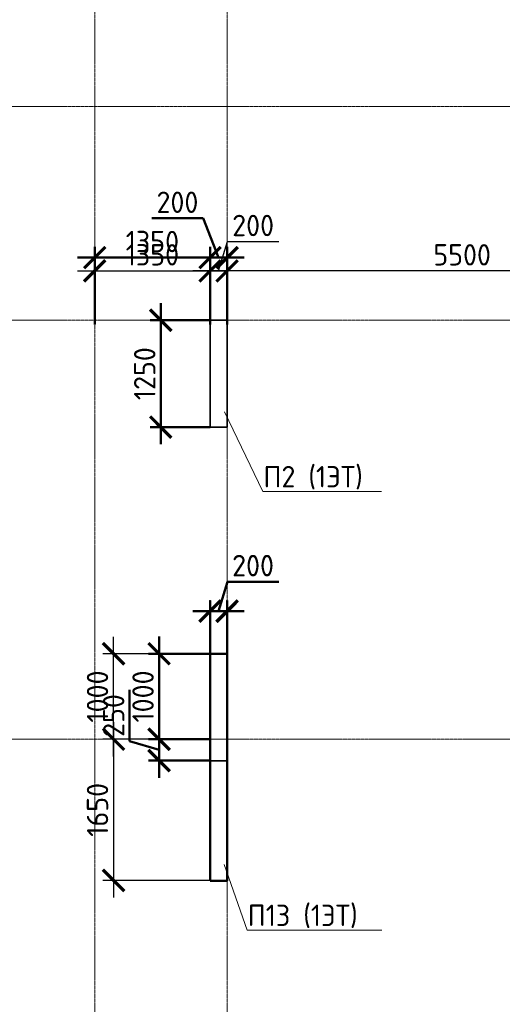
# Model space of a CAD drawing. Header units: millimetres. Extents: x 263826 to 1718326, y -423071 to 70137.
# Tile 159 of 256: x 374316 to 379964, y -80645 to -69132. Entities that reach past the tile are written whole.
import ezdxf
from ezdxf import colors
from ezdxf.entities.mleader import LeaderData, LeaderLine
from ezdxf.math import Vec2, Vec3

# ---------------------------------------------------------------- set-up
doc = ezdxf.new("R2010")
doc.units = ezdxf.units.MM
doc.linetypes.add('______5', pattern=[1100, 800, -100, 100, -100])
doc.linetypes.add('осевая', pattern=[50.8, 31.75, -6.35, 6.35, -6.35])
doc.layers.add('Колонна_ бетон', color=7, linetype='Continuous', lineweight=50, true_color=0xb4b496)
for name, color, linetype, lineweight in [('Конструкции 0.5', 5, 'Continuous', 50), ('Надписи', 200, 'Continuous', 18), ('Оси', 40, '______5', 18), ('подоснова', 151, 'Continuous', 5), ('РАЗМЕРЫ', 1, 'Continuous', 9), ('Узлы', 7, 'Continuous', 0)]:
    doc.layers.add(name, color=color, linetype=linetype, lineweight=lineweight)
doc.styles.add('GOST-2.304_Type-B', font='GOST_Common.ttf')
doc.dimstyles.new('СПДС', dxfattribs={"dimscale": 100, "dimtxt": 2.5, "dimasz": 2.5, "dimexe": 1.25, "dimexo": 0, "dimtad": 1, "dimdec": 0, "dimtxsty": 'GOST-2.304_Type-B', "dimblk": 'ARCHTICK', "dimcen": 2.5, "dimdle": 2, "dimadec": 0, "dimazin": 2, "dimtfac": 0.75, "dimtdec": 0, "dimtmove": 1, "dimatfit": 3, "dimfxl": 1, "dimtolj": 1, "dimarcsym": 1})

# ---------------------------------------------------------------- blocks, each defined once
blk = doc.blocks.new('_ArchTick')
at = {"color": 0, "linetype": 'ByBlock', "const_width": 0.15}
blk.add_lwpolyline([(-0.5, -0.5), (0.5, 0.5)], dxfattribs=at)
blk = doc.blocks.new('*D3064')
at = {"layer": 'DEFPOINTS', "color": 0, "transparency": 16777216}
for p in [(376544, -76045), (376544, -76816), (376744, -76816)]:
    blk.add_point(p, dxfattribs=at)
at = {"layer": 'РАЗМЕРЫ', "color": 0, "lineweight": -2, "transparency": 16777216}
for p, q in [((376644, -76045), (376747, -75701)), ((376747, -75701), (377347, -75701)), ((376544, -76816), (376544, -75920)), ((376744, -76816), (376744, -75920)), ((376944, -76045), (376344, -76045))]:
    blk.add_line(p, q, dxfattribs=at)
at = {"layer": 'РАЗМЕРЫ', "color": 0, "lineweight": -2, "transparency": 16777216, "xscale": 250, "yscale": 250, "zscale": 250, "rotation": 180}
blk.add_blockref('_ArchTick', (376544, -76045), dxfattribs=at)
at = {"layer": 'РАЗМЕРЫ', "color": 0, "lineweight": -2, "transparency": 16777216, "xscale": 250, "yscale": 250, "zscale": 250}
blk.add_blockref('_ArchTick', (376744, -76045), dxfattribs=at)
at = {"layer": 'РАЗМЕРЫ', "color": 0, "lineweight": 0, "transparency": 16777216, "insert": (377047, -75514), "char_height": 250, "attachment_point": 5, "style": 'GOST-2.304_Type-B'}
blk.add_mtext('\\A1;200', dxfattribs=at)
blk = doc.blocks.new('*D3085')
at = {"layer": 'DEFPOINTS', "color": 0, "transparency": 16777216}
for p in [(375415, -76546), (376645, -76546), (376170, -77546)]:
    blk.add_point(p, dxfattribs=at)
at = {"layer": 'РАЗМЕРЫ', "color": 0, "lineweight": -2, "transparency": 16777216}
for p, q in [((375415, -77746), (375415, -76346)), ((376645, -76546), (375290, -76546)), ((376170, -77546), (375290, -77546))]:
    blk.add_line(p, q, dxfattribs=at)
at = {"layer": 'РАЗМЕРЫ', "color": 0, "lineweight": -2, "transparency": 16777216, "xscale": 250, "yscale": 250, "zscale": 250}
for p, rotation in [((375415, -76546), 90), ((375415, -77546), 270)]:
    blk.add_blockref('_ArchTick', p, dxfattribs=dict(at, rotation=rotation))
at = {"layer": 'РАЗМЕРЫ', "color": 0, "lineweight": 0, "transparency": 16777216, "insert": (375227, -77046), "char_height": 250, "attachment_point": 5, "rotation": 90, "style": 'GOST-2.304_Type-B'}
blk.add_mtext('\\A1;1000', dxfattribs=at)
blk = doc.blocks.new('*D3086')
at = {"layer": 'DEFPOINTS', "color": 0, "transparency": 16777216}
for p in [(376170, -77546, 3100), (375415, -79196), (376544, -79196, 3100)]:
    blk.add_point(p, dxfattribs=at)
at = {"layer": 'РАЗМЕРЫ', "color": 0, "lineweight": -2, "transparency": 16777216}
for p, q in [((375415, -77346), (375415, -79396)), ((376170, -77546), (375290, -77546)), ((376544, -79196), (375290, -79196))]:
    blk.add_line(p, q, dxfattribs=at)
at = {"layer": 'РАЗМЕРЫ', "color": 0, "lineweight": -2, "transparency": 16777216, "xscale": 250, "yscale": 250, "zscale": 250}
for p, rotation in [((375415, -77546), 90), ((375415, -79196), 270)]:
    blk.add_blockref('_ArchTick', p, dxfattribs=dict(at, rotation=rotation))
at = {"layer": 'РАЗМЕРЫ', "color": 0, "lineweight": 0, "transparency": 16777216, "insert": (375227, -78371), "char_height": 250, "attachment_point": 5, "rotation": 90, "style": 'GOST-2.304_Type-B'}
blk.add_mtext('\\A1;1650', dxfattribs=at)
blk = doc.blocks.new('*D3104')
at = {"layer": 'DEFPOINTS', "color": 0, "transparency": 16777216}
for p in [(376544, -72069), (375194, -72696), (376544, -72696, -360)]:
    blk.add_point(p, dxfattribs=at)
at = {"layer": 'РАЗМЕРЫ', "color": 0, "lineweight": -2, "transparency": 16777216}
for p, q in [((375194, -72696), (375194, -71944)), ((376544, -72696), (376544, -71944)), ((374994, -72069), (376744, -72069))]:
    blk.add_line(p, q, dxfattribs=at)
at = {"layer": 'РАЗМЕРЫ', "color": 0, "lineweight": -2, "transparency": 16777216, "xscale": 250, "yscale": 250, "zscale": 250, "rotation": 180}
blk.add_blockref('_ArchTick', (375194, -72069), dxfattribs=at)
at = {"layer": 'РАЗМЕРЫ', "color": 0, "lineweight": -2, "transparency": 16777216, "xscale": 250, "yscale": 250, "zscale": 250}
blk.add_blockref('_ArchTick', (376544, -72069), dxfattribs=at)
at = {"layer": 'РАЗМЕРЫ', "color": 0, "lineweight": 0, "transparency": 16777216, "insert": (375869, -71881), "char_height": 250, "attachment_point": 5, "style": 'GOST-2.304_Type-B'}
blk.add_mtext('\\A1;1350', dxfattribs=at)
blk = doc.blocks.new('*D3105')
at = {"layer": 'DEFPOINTS', "color": 0, "transparency": 16777216}
for p in [(376544, -72646), (375967, -73896), (376544, -73896)]:
    blk.add_point(p, dxfattribs=at)
at = {"layer": 'РАЗМЕРЫ', "color": 0, "lineweight": -2, "transparency": 16777216}
for p, q in [((375967, -72446), (375967, -74096)), ((376544, -72646), (375842, -72646)), ((376544, -73896), (375842, -73896))]:
    blk.add_line(p, q, dxfattribs=at)
at = {"layer": 'РАЗМЕРЫ', "color": 0, "lineweight": -2, "transparency": 16777216, "xscale": 250, "yscale": 250, "zscale": 250}
for p, rotation in [((375967, -72646), 90), ((375967, -73896), 270)]:
    blk.add_blockref('_ArchTick', p, dxfattribs=dict(at, rotation=rotation))
at = {"layer": 'РАЗМЕРЫ', "color": 0, "lineweight": 0, "transparency": 16777216, "insert": (375780, -73271), "char_height": 250, "attachment_point": 5, "rotation": 90, "style": 'GOST-2.304_Type-B'}
blk.add_mtext('\\A1;1250', dxfattribs=at)
blk = doc.blocks.new('_None')
blk = doc.blocks.new('*D3231')
at = {"layer": 'DEFPOINTS', "color": 0, "lineweight": 0, "transparency": 16777216}
for p in [(376744, -72069), (382244, -72396, 3300), (376744, -72507, 3100)]:
    blk.add_point(p, dxfattribs=at)
at = {"layer": 'РАЗМЕРЫ', "color": 0, "lineweight": -2, "transparency": 16777216}
for p, q in [((376744, -72507), (376744, -71944)), ((382244, -72396), (382244, -71944)), ((382444, -72069), (376544, -72069))]:
    blk.add_line(p, q, dxfattribs=at)
at = {"layer": 'РАЗМЕРЫ', "color": 0, "lineweight": -2, "transparency": 16777216, "xscale": 250, "yscale": 250, "zscale": 250, "rotation": 180}
blk.add_blockref('_ArchTick', (376744, -72069), dxfattribs=at)
at = {"layer": 'РАЗМЕРЫ', "color": 0, "lineweight": -2, "transparency": 16777216, "xscale": 250, "yscale": 250, "zscale": 250}
blk.add_blockref('_ArchTick', (382244, -72069), dxfattribs=at)
at = {"layer": 'РАЗМЕРЫ', "color": 0, "lineweight": 0, "transparency": 16777216, "insert": (379494, -71881), "char_height": 250, "attachment_point": 5, "style": 'GOST-2.304_Type-B'}
blk.add_mtext('\\A1;5500', dxfattribs=at)
blk = doc.blocks.new('*D3232')
at = {"layer": 'DEFPOINTS', "color": 0, "lineweight": 0, "transparency": 16777216}
for p in [(376544, -72069), (376544, -72503, 3300), (376744, -72507, 3100)]:
    blk.add_point(p, dxfattribs=at)
at = {"layer": 'РАЗМЕРЫ', "color": 0, "lineweight": -2, "transparency": 16777216}
for p, q in [((376644, -72069), (376748, -71725)), ((376748, -71725), (377348, -71725)), ((376544, -72503), (376544, -71944)), ((376744, -72507), (376744, -71944)), ((376944, -72069), (376344, -72069))]:
    blk.add_line(p, q, dxfattribs=at)
at = {"layer": 'РАЗМЕРЫ', "color": 0, "lineweight": -2, "transparency": 16777216, "xscale": 250, "yscale": 250, "zscale": 250, "rotation": 180}
blk.add_blockref('_ArchTick', (376544, -72069), dxfattribs=at)
at = {"layer": 'РАЗМЕРЫ', "color": 0, "lineweight": -2, "transparency": 16777216, "xscale": 250, "yscale": 250, "zscale": 250}
blk.add_blockref('_ArchTick', (376744, -72069), dxfattribs=at)
at = {"layer": 'РАЗМЕРЫ', "color": 0, "lineweight": 0, "transparency": 16777216, "insert": (377048, -71538), "char_height": 250, "attachment_point": 5, "style": 'GOST-2.304_Type-B'}
blk.add_mtext('\\A1;200', dxfattribs=at)
blk = doc.blocks.new('*D3274')
at = {"layer": 'DEFPOINTS', "color": 0, "transparency": 16777216}
for p in [(384460, -195198), (383110, -195980), (384460, -195980, -360)]:
    blk.add_point(p, dxfattribs=at)
at = {"layer": 'РАЗМЕРЫ', "color": 0, "lineweight": -2, "transparency": 16777216}
for p, q in [((383110, -195980), (383110, -195073)), ((384460, -195980), (384460, -195073)), ((382910, -195198), (384660, -195198))]:
    blk.add_line(p, q, dxfattribs=at)
at = {"layer": 'РАЗМЕРЫ', "color": 0, "lineweight": -2, "transparency": 16777216, "xscale": 250, "yscale": 250, "zscale": 250, "rotation": 180}
blk.add_blockref('_ArchTick', (383110, -195198), dxfattribs=at)
at = {"layer": 'РАЗМЕРЫ', "color": 0, "lineweight": -2, "transparency": 16777216, "xscale": 250, "yscale": 250, "zscale": 250}
blk.add_blockref('_ArchTick', (384460, -195198), dxfattribs=at)
at = {"layer": 'РАЗМЕРЫ', "color": 0, "lineweight": 0, "transparency": 16777216, "insert": (383785, -195010), "char_height": 250, "attachment_point": 5, "style": 'GOST-2.304_Type-B'}
blk.add_mtext('\\A1;1350', dxfattribs=at)
blk = doc.blocks.new('*D3275')
at = {"layer": 'DEFPOINTS', "color": 0, "transparency": 16777216}
for p in [(384460, -195930), (383883, -197180), (384460, -197180)]:
    blk.add_point(p, dxfattribs=at)
at = {"layer": 'РАЗМЕРЫ', "color": 0, "lineweight": -2, "transparency": 16777216}
for p, q in [((383883, -195730), (383883, -197380)), ((384460, -195930), (383758, -195930)), ((384460, -197180), (383758, -197180))]:
    blk.add_line(p, q, dxfattribs=at)
at = {"layer": 'РАЗМЕРЫ', "color": 0, "lineweight": -2, "transparency": 16777216, "xscale": 250, "yscale": 250, "zscale": 250}
for p, rotation in [((383883, -195930), 90), ((383883, -197180), 270)]:
    blk.add_blockref('_ArchTick', p, dxfattribs=dict(at, rotation=rotation))
at = {"layer": 'РАЗМЕРЫ', "color": 0, "lineweight": 0, "transparency": 16777216, "insert": (383695, -196555), "char_height": 250, "attachment_point": 5, "rotation": 90, "style": 'GOST-2.304_Type-B'}
blk.add_mtext('\\A1;1250', dxfattribs=at)
blk = doc.blocks.new('*D3276')
at = {"layer": 'DEFPOINTS', "color": 0, "transparency": 16777216}
for p in [(384660, -195198), (384460, -195770), (384660, -195980)]:
    blk.add_point(p, dxfattribs=at)
at = {"layer": 'РАЗМЕРЫ', "color": 0, "lineweight": -2, "transparency": 16777216}
for p, q in [((384378, -194738), (383778, -194738)), ((384560, -195198), (384378, -194738)), ((384460, -195770), (384460, -195073)), ((384660, -195980), (384660, -195073)), ((384260, -195198), (384860, -195198))]:
    blk.add_line(p, q, dxfattribs=at)
at = {"layer": 'РАЗМЕРЫ', "color": 0, "lineweight": -2, "transparency": 16777216, "xscale": 250, "yscale": 250, "zscale": 250, "rotation": 180}
blk.add_blockref('_ArchTick', (384460, -195198), dxfattribs=at)
at = {"layer": 'РАЗМЕРЫ', "color": 0, "lineweight": -2, "transparency": 16777216, "xscale": 250, "yscale": 250, "zscale": 250}
blk.add_blockref('_ArchTick', (384660, -195198), dxfattribs=at)
at = {"layer": 'РАЗМЕРЫ', "color": 0, "lineweight": 0, "transparency": 16777216, "insert": (384078, -194551), "char_height": 250, "attachment_point": 5, "style": 'GOST-2.304_Type-B'}
blk.add_mtext('\\A1;200', dxfattribs=at)
blk = doc.blocks.new('*D3298')
at = {"layer": 'DEFPOINTS', "color": 0, "transparency": 16777216}
for p in [(384460, -199333), (384460, -199880, -360), (384660, -199880, -360)]:
    blk.add_point(p, dxfattribs=at)
at = {"layer": 'РАЗМЕРЫ', "color": 0, "lineweight": -2, "transparency": 16777216}
for p, q in [((384560, -199333), (384663, -198989)), ((384663, -198989), (385263, -198989)), ((384460, -199880), (384460, -199208)), ((384660, -199880), (384660, -199208)), ((384860, -199333), (384260, -199333))]:
    blk.add_line(p, q, dxfattribs=at)
at = {"layer": 'РАЗМЕРЫ', "color": 0, "lineweight": -2, "transparency": 16777216, "xscale": 250, "yscale": 250, "zscale": 250, "rotation": 180}
blk.add_blockref('_ArchTick', (384460, -199333), dxfattribs=at)
at = {"layer": 'РАЗМЕРЫ', "color": 0, "lineweight": -2, "transparency": 16777216, "xscale": 250, "yscale": 250, "zscale": 250}
blk.add_blockref('_ArchTick', (384660, -199333), dxfattribs=at)
at = {"layer": 'РАЗМЕРЫ', "color": 0, "lineweight": 0, "transparency": 16777216, "insert": (384963, -198801), "char_height": 250, "attachment_point": 5, "style": 'GOST-2.304_Type-B'}
blk.add_mtext('\\A1;200', dxfattribs=at)
blk = doc.blocks.new('*D3361')
at = {"layer": 'DEFPOINTS', "color": 0, "transparency": 16777216}
for p in [(384460, -199830, -200), (383863, -200830), (384460, -200830, -560)]:
    blk.add_point(p, dxfattribs=at)
at = {"layer": 'РАЗМЕРЫ', "color": 0, "lineweight": -2, "transparency": 16777216}
for p, q in [((383863, -199630), (383863, -201030)), ((384460, -199830), (383738, -199830)), ((384460, -200830), (383738, -200830))]:
    blk.add_line(p, q, dxfattribs=at)
at = {"layer": 'РАЗМЕРЫ', "color": 0, "lineweight": -2, "transparency": 16777216, "xscale": 250, "yscale": 250, "zscale": 250}
for p, rotation in [((383863, -199830), 90), ((383863, -200830), 270)]:
    blk.add_blockref('_ArchTick', p, dxfattribs=dict(at, rotation=rotation))
at = {"layer": 'РАЗМЕРЫ', "color": 0, "lineweight": 0, "transparency": 16777216, "insert": (383676, -200330), "char_height": 250, "attachment_point": 5, "rotation": 90, "style": 'GOST-2.304_Type-B'}
blk.add_mtext('\\A1;1000', dxfattribs=at)
blk = doc.blocks.new('*D3362')
at = {"layer": 'DEFPOINTS', "color": 0, "transparency": 16777216}
for p in [(384388, -200830), (383863, -201080), (384460, -201080, -200)]:
    blk.add_point(p, dxfattribs=at)
at = {"layer": 'РАЗМЕРЫ', "color": 0, "lineweight": -2, "transparency": 16777216}
for p, q in [((383519, -200852), (383519, -200252)), ((383863, -200630), (383863, -201280)), ((383863, -200955), (383519, -200852)), ((384388, -200830), (383738, -200830)), ((384460, -201080), (383738, -201080))]:
    blk.add_line(p, q, dxfattribs=at)
at = {"layer": 'РАЗМЕРЫ', "color": 0, "lineweight": -2, "transparency": 16777216, "xscale": 250, "yscale": 250, "zscale": 250}
for p, rotation in [((383863, -200830), 90), ((383863, -201080), 270)]:
    blk.add_blockref('_ArchTick', p, dxfattribs=dict(at, rotation=rotation))
at = {"layer": 'РАЗМЕРЫ', "color": 0, "lineweight": 0, "transparency": 16777216, "insert": (383332, -200552), "char_height": 250, "attachment_point": 5, "rotation": 90, "style": 'GOST-2.304_Type-B'}
blk.add_mtext('\\A1;250', dxfattribs=at)
blk = doc.blocks.new('оси2')
at = {"layer": 'Оси', "color": 16, "linetype": 'осевая', "lineweight": 0, "ltscale": 0.5, "transparency": 33554687}
for p, q in [((1003495.5, 5465.4), (1003495.5, -20739.3)), ((1005045.5, 5465.4), (1005045.5, -20739.3)), ((979200, -7292.9), (1032582.1, -7292.9)), ((979200, -9792.9), (1032582.1, -9792.9)), ((979200, -14692.9), (1032582.1, -14692.9))]:
    blk.add_line(p, q, dxfattribs=at)
blk = doc.blocks.new('51151')
at = {"layer": 'Колонна_ бетон', "color": 180, "linetype": 'Continuous', "lineweight": 35, "transparency": 33554687}
for p, q in [((384660, -195930.5, 360), (384460, -195930.5, 360)), ((384460, -195930.5, 360), (384460, -197180.5, 360)), ((384660, -195930.5, 360), (384660, -197180.5, 360)), ((384460, -197180.5, 360), (384660, -197180.5, 360)), ((384460, -199830.5, 360), (384460, -201080.5, 360)), ((384460, -199830.5, 360), (384660, -199830.5, 360)), ((384660, -201080.5, 360), (384660, -199830.5, 360)), ((384660, -201080.5, 360), (384460, -201080.5, 360))]:
    blk.add_line(p, q, dxfattribs=at)
at = {"layer": 'РАЗМЕРЫ'}
blk.add_blockref('оси2', (-620385.4, -186137.6, -560), dxfattribs=at)
at = {"layer": 'РАЗМЕРЫ', "color": 146, "lineweight": 0}
dim = blk.add_linear_dim(base=(384660.1, -195197.6, 560), p1=(384460.1, -195769.6, 560), p2=(384660.1, -195980.5, 560), dimstyle='СПДС', override={"dimtofl": 0}, dxfattribs=at)
dim.commit()
dim.dimension.update_dxf_attribs({"geometry": '*D3276', "text_midpoint": (384315.2, -194738.1, 560), "dimtype": 128})
for base, p1, p2, picture, middle in [((384460.1, -195197.6, 560), (383110, -195980.5, 560), (384460.1, -195980.5, 200), '*D3274', (383785.1, -195010.1, 560)), ((384460, -199332.6, 560), (384659.8, -199880.5, 200), (384460, -199880.5, 200), '*D3298', (384725.5, -198801.4, 560))]:
    dim = blk.add_linear_dim(base=base, p1=p1, p2=p2, dimstyle='СПДС', override={"dimtofl": 0}, dxfattribs=at)
    dim.commit()
    dim.dimension.update_dxf_attribs({"geometry": picture, "text_midpoint": middle})
for base, p1, p2, picture, middle in [((383882.7, -197180.5), (384460.1, -195930.5), (384460.1, -197180.5), '*D3275', (383695.2, -196555.5)), ((383863.2, -200830.5, 560), (384460.1, -199830.5, 360), (384460.1, -200830.5), '*D3361', (383675.7, -200330.5, 560)), ((383863.2, -201080.5, 560), (384388.2, -200830.5, 560), (384460, -201080.5, 360), '*D3362', (383332, -200789.8, 560))]:
    dim = blk.add_linear_dim(base=base, p1=p1, p2=p2, angle=90, dimstyle='СПДС', override={"dimtofl": 0}, dxfattribs=at)
    dim.commit()
    dim.dimension.update_dxf_attribs({"geometry": picture, "text_midpoint": middle})
at = {"layer": 'Надписи', "color": 4, "ltscale": 0.3}
ml = blk.add_multileader_mtext('Standard', dxfattribs=at)
ml.set_content('П2 (2-5ЭТ)', color=4, style='GOST-2.304_Type-B')
ml.set_leader_properties(color=256, linetype='ByLayer', lineweight=15)
ml.set_arrow_properties(name='NONE')
ml.build(insert=Vec2(0, 0))
ml.multileader.update_dxf_attribs({"text_left_attachment_type": 6, "text_right_attachment_type": 6, "dogleg_length": 0.1, "arrow_head_size": 18})
ctx = ml.context
ctx.base_point, ctx.char_height, ctx.arrow_head_size, ctx.landing_gap_size, ctx.plane_origin = Vec3(384834.7, -197753, 360), 250, 18, 20, Vec3(380822.9, -197165.6, 360)
ctx.left_attachment, ctx.right_attachment, ctx.text_align_type = 6, 6, 1
notes = []
notes.append((ctx, [(1, (1, 1, 0), (384834.6, -197753, 360), (1, 0), 0.1, [(2, [(384660, -197180.5, 360), (384660, -197180.5, 360), (384660, -197180.5, 360)], 0, [])])]))
ctx.mtext.insert, ctx.mtext.alignment, ctx.mtext.flow_direction = Vec3(385622.5, -197453, 360), 2, 5
ml = blk.add_multileader_mtext('Standard', dxfattribs=at)
ml.set_content('П3 (2-5ЭТ)', color=4, style='GOST-2.304_Type-B')
ml.set_leader_properties(color=256, linetype='ByLayer', lineweight=15)
ml.set_arrow_properties(name='NONE')
ml.build(insert=Vec2(0, 0))
ml.multileader.update_dxf_attribs({"text_left_attachment_type": 6, "text_right_attachment_type": 6, "dogleg_length": 0.1, "arrow_head_size": 18})
ctx = ml.context
ctx.base_point, ctx.char_height, ctx.arrow_head_size, ctx.landing_gap_size, ctx.plane_origin = Vec3(382387.5, -201870.8), 250, 18, 20, Vec3(381148.3, -201283.4)
ctx.left_attachment, ctx.right_attachment, ctx.text_align_type = 6, 6, 1
notes.append((ctx, [(0, (1, 1, 0), (383963.2, -201870.8), (-1, 0), 0.1, [(2, [(384560, -201080.5), (384560, -201080.5), (384560, -201080.5)], 0, [])])]))
ctx.mtext.insert, ctx.mtext.alignment, ctx.mtext.flow_direction = Vec3(383175.3, -201570.8), 2, 5
for ctx, leaders in notes:
    for number, flags, end, landing, length, lines in leaders:
        leader = LeaderData()
        leader.index, (leader.has_last_leader_line, leader.has_dogleg_vector, leader.attachment_direction) = number, flags
        leader.last_leader_point, leader.dogleg_vector, leader.dogleg_length = Vec3(end), Vec3(landing), length
        for number, points, colour, breaks in lines:
            line = LeaderLine()
            line.index, line.vertices, line.color, line.breaks = number, Vec3.list(points), colors.encode_raw_color(colour), breaks
            leader.lines.append(line)
        ctx.leaders.append(leader)

msp = doc.modelspace()

# ---------------------------------------------------------------- linework, layer by layer
at = {"layer": 'Колонна_ бетон', "color": 30, "linetype": 'Continuous', "lineweight": 35, "true_color": 0xf26722, "transparency": 33554687}
for p, q in [((376744.34676, -72646.10573, -360), (376544.34676, -72646.10573, -360)), ((376544.34676, -72646.10573, -360), (376544.34676, -73896.1057, -360)), ((376744.34676, -72646.10573, -360), (376744.34676, -73896.1057, -360)), ((376544.34676, -73896.1057, -360), (376744.34676, -73896.1057, -360))]:
    msp.add_line(p, q, dxfattribs=at)
at = {"layer": 'Конструкции 0.5', "color": 30, "true_color": 0xf26722, "elevation": -360}
msp.add_lwpolyline([(376544.25104, -79201.69874), (376744.25096, -79201.69874), (376744.25096, -76546.10566), (376544.25104, -76546.10566)], close=True, dxfattribs=at)

# ---------------------------------------------------------------- block references
at = {"layer": 'Конструкции 0.5', "color": 4}
msp.add_blockref('51151', (-7915.73855, 123284.35732, -559.99999), dxfattribs=at)

# ---------------------------------------------------------------- dimensions: what is measured, and where the dimension line sits
at = {"layer": 'РАЗМЕРЫ', "color": 30, "lineweight": 0, "true_color": 0xf26722}
for base, p1, p2, picture, middle in [((376544.4969, -72068.83028, -3460), (376744.34672, -72507.45833, -360), (376544.4969, -72503.2169, -160), '*D3232', (376810.04681, -71537.58028, -3460)), ((376744.34672, -72068.83028, -3460), (382244.4969, -72396.10573, -160), (376744.34672, -72507.45833, -360), '*D3231', (379494.42181, -71881.33028, -3460))]:
    dim = msp.add_linear_dim(base=base, p1=p1, p2=p2, dimstyle='СПДС', override={"dimtofl": 0}, dxfattribs=at)
    dim.commit()
    dim.dimension.update_dxf_attribs({"geometry": picture, "text_midpoint": middle})
for base, p1, p2, picture, middle in [((376544.4969, -72068.83028, -160), (375194.34913, -72696.10632, -160), (376544.4969, -72696.10632, -520), '*D3104', (375869.42301, -71881.33028, -160)), ((376544.25096, -76045.21193, -360), (376744.34672, -76815.95579, -360), (376544.25096, -76815.95579, -360), '*D3064', (376809.92384, -75513.96193, -360))]:
    dim = msp.add_linear_dim(base=base, p1=p1, p2=p2, dimstyle='СПДС', dxfattribs=at)
    dim.commit()
    dim.dimension.update_dxf_attribs({"geometry": picture, "text_midpoint": middle})
for base, p1, p2, picture, middle in [((375967.06721, -73896.10605, -719.99999), (376544.4969, -72646.10567, -719.99999), (376544.4969, -73896.10605, -719.99999), '*D3105', (375779.56721, -73271.10586, -719.99999)), ((375414.55738, -76546.10588, 2740), (376170.32906, -77546.10567, 2740), (376645.30084, -76546.10588, 2740), '*D3085', (375227.05738, -77046.10577, 2740)), ((375414.55738, -79195.79096, -360), (376170.32906, -77546.10567, 2740), (376544.251, -79195.79096, 2740), '*D3086', (375227.05738, -78370.94831, -360))]:
    dim = msp.add_linear_dim(base=base, p1=p1, p2=p2, angle=90, dimstyle='СПДС', dxfattribs=at)
    dim.commit()
    dim.dimension.update_dxf_attribs({"geometry": picture, "text_midpoint": middle})

# ---------------------------------------------------------------- leaders
at = {"layer": 'подоснова', "color": 30, "ltscale": 0.3, "true_color": 0xf26722}
ml = msp.add_multileader_mtext('Standard', dxfattribs=at)
ml.set_content('П13 (1ЭТ)', color=5, style='GOST-2.304_Type-B')
ml.set_leader_properties(color=256, linetype='ByLayer', lineweight=15)
ml.set_arrow_properties(name='NONE')
ml.build(insert=Vec2(0, 0))
ml.multileader.update_dxf_attribs({"text_left_attachment_type": 6, "text_right_attachment_type": 6, "dogleg_length": 0.1, "arrow_head_size": 18})
ctx = ml.context
ctx.base_point, ctx.char_height, ctx.arrow_head_size, ctx.landing_gap_size, ctx.plane_origin = Vec3(376977.6886, -79779.25282, -719.99999), 250, 18, 20, Vec3(369372.26645, -77351.67492, -719.99999)
ctx.left_attachment, ctx.right_attachment, ctx.text_align_type = 6, 6, 1
notes = []
notes.append((ctx, [(0, (1, 1, 0), (376977.5886, -79779.25282, -719.99999), (1, 0), 0.1, [(0, [(376709.95921, -79009.61736, -719.99999)], 0, [])])]))
ctx.mtext.insert, ctx.mtext.alignment, ctx.mtext.flow_direction = Vec3(377627.99163, -79479.25282, -719.99999), 2, 5
at = {"layer": 'Узлы', "color": 30, "linetype": 'Continuous', "lineweight": 0, "true_color": 0xf26722}
ml = msp.add_multileader_mtext('Standard', dxfattribs=at)
ml.set_content('П2 (1ЭТ)', color=80, style='GOST-2.304_Type-B')
ml.set_leader_properties(color=256, linetype='ByLayer', lineweight=15)
ml.set_arrow_properties(name='NONE')
ml.build(insert=Vec2(0, 0))
ml.multileader.update_dxf_attribs({"text_left_attachment_type": 6, "text_right_attachment_type": 6, "dogleg_length": 0.1, "arrow_head_size": 18})
ctx = ml.context
ctx.base_point, ctx.char_height, ctx.arrow_head_size, ctx.landing_gap_size, ctx.plane_origin = Vec3(377162.45632, -74650.1245, -719.99999), 250, 18, 20, Vec3(367682.78344, -68291.39644, -719.99999)
ctx.left_attachment, ctx.right_attachment, ctx.text_align_type = 6, 6, 1
notes.append((ctx, [(0, (1, 1, 0), (377162.35632, -74650.1245, -719.99999), (1, 0), 0.1, [(0, [(376712.63485, -73716.31841, -719.99999)], 0, [])])]))
ctx.mtext.insert, ctx.mtext.alignment, ctx.mtext.flow_direction = Vec3(377750.25935, -74350.1245, -719.99999), 2, 5
for ctx, leaders in notes:
    for number, flags, end, landing, length, lines in leaders:
        leader = LeaderData()
        leader.index, (leader.has_last_leader_line, leader.has_dogleg_vector, leader.attachment_direction) = number, flags
        leader.last_leader_point, leader.dogleg_vector, leader.dogleg_length = Vec3(end), Vec3(landing), length
        for number, points, colour, breaks in lines:
            line = LeaderLine()
            line.index, line.vertices, line.color, line.breaks = number, Vec3.list(points), colors.encode_raw_color(colour), breaks
            leader.lines.append(line)
        ctx.leaders.append(leader)

doc.saveas('drawing.dxf')
